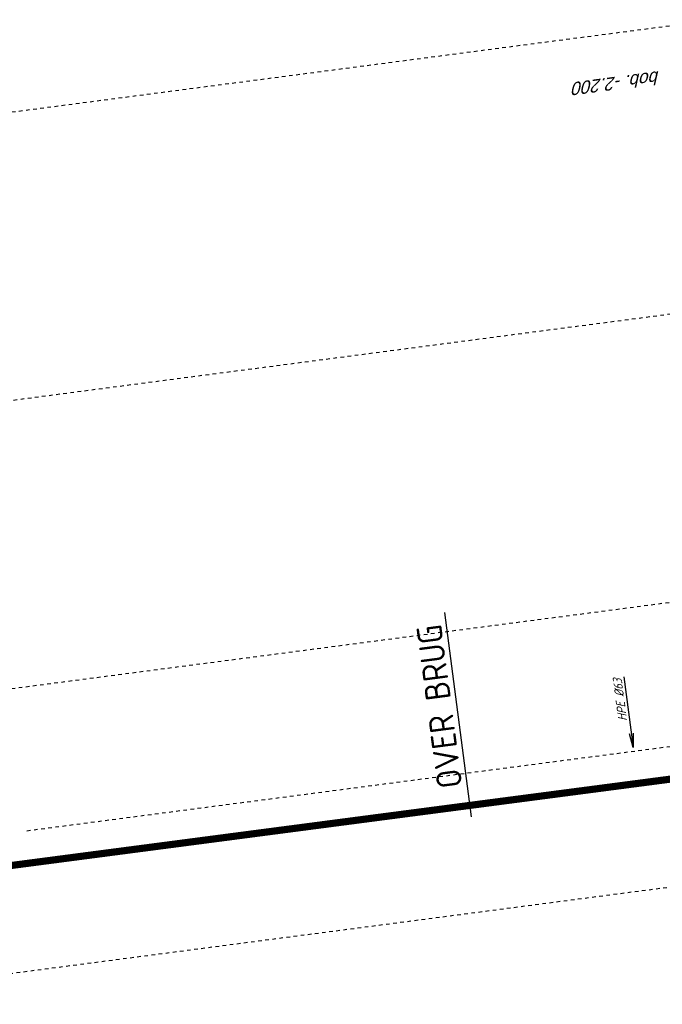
# Model space of a CAD drawing. Header units: metres. Extents: x 118052 to 118564, y 454784 to 455719.
# Tile 96 of 160: x 118492 to 118510, y 455209 to 455236. Entities that reach past the tile are written whole.
import ezdxf

# ---------------------------------------------------------------- set-up
doc = ezdxf.new("R2010")
doc.units = ezdxf.units.M
doc.header["$LTSCALE"] = 0.5
doc.linetypes.add('DASHED', pattern=[19.05, 12.7, -6.35])
doc.linetypes.add('Tauw_L_Center2', pattern=[6.499, 4, -0.833, 0.833, -0.833])
for name, color, linetype in [('EL_N_A_EB00----REVISIE~-_-----', 1, 'Continuous'), ('KABELLOOP', 6, 'Continuous'), ('Koningsstal VIEUWPORT', 254, 'Continuous'), ('ZU_B_-_AL999---LA_PE-63_sdr00__18_^200~-_-----', 1, 'Continuous'), ('ZU_B_-_EL999---LD_PE-65_sdr00~H_-----', 1, 'Tauw_L_Center2'), ('ZU_N_-_AL999---LW_gvk900_vgr05__18_^200~N_-----', 7, 'Continuous')]:
    doc.layers.add(name, color=color, linetype=linetype)
doc.styles.add('BURO-035', font='Isocp.shx', dxfattribs={"height": 700})
doc.styles.add('tcb_isocp', font='tcb_isocp.shx')
doc.styles.add('WB025', font='ISO.SHX', dxfattribs={"height": 2.5})

# ---------------------------------------------------------------- blocks, each defined once
blk = doc.blocks.new('A$C6DFC50BF')
at = {"layer": 'KABELLOOP', "color": 2, "linetype": 'ByBlock'}
blk.add_line((6822, -42722), (1055, -42722), dxfattribs=at)
at = {"layer": 'KABELLOOP', "linetype": 'DASHED', "const_width": 200}
blk.add_lwpolyline([(1378, -21637), (1378, -55944)], dxfattribs=at)
at = {"layer": 'KABELLOOP', "color": 2, "style": 'BURO-035'}
blk.add_text('OVER BRUG', height=700, dxfattribs=at).set_placement((1927, -42591))
blk = doc.blocks.new('Leidingen')
at = {"layer": 'ZU_B_-_AL999---LA_PE-63_sdr00__18_^200~-_-----'}
blk.add_line((-257846.5, 12382.9), (-259842.1, 12382.7), dxfattribs=at)
blk.add_lwpolyline([(-259442.1, 12332.8), (-259842.1, 12382.7), (-259442.1, 12432.8)], dxfattribs=at)
at = {"layer": 'ZU_B_-_EL999---LD_PE-65_sdr00~H_-----'}
for points in [[(-263844, 37121.7), (-263841.2, 7671.7)], [(-247944, 37123.2), (-247941.2, 7448.2)], [(-239944, 37124), (-239941.2, 7449)], [(-255944, 36422.5), (-255941.2, 7872.5)], [(-259943.3, 29497.1), (-259941.2, 7822.1)]]:
    blk.add_lwpolyline(points, dxfattribs=at)
at = {"layer": 'EL_N_A_EB00----REVISIE~-_-----'}
blk.add_blockref('A$C6DFC50BF', (-262229.9, 59850.1), dxfattribs=at)
at = {"layer": 'ZU_B_-_AL999---LA_PE-63_sdr00__18_^200~-_-----', "style": 'WB025', "oblique": 20.00024}
blk.add_text('HPE %%c63', height=250, rotation=0.00544, dxfattribs=at).set_placement((-259075.2, 12450.7))
at = {"layer": 'ZU_N_-_AL999---LW_gvk900_vgr05__18_^200~N_-----', "style": 'tcb_isocp', "oblique": 20.00024}
blk.add_text('bob. -2.200', height=360, rotation=90, dxfattribs=at).set_placement((-241158.7, 9196.6))

msp = doc.modelspace()

# ---------------------------------------------------------------- block references
at = {"layer": 'Koningsstal VIEUWPORT', "color": 6, "xscale": 0.0009975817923, "yscale": 0.0009975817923, "zscale": 0.0009975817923, "rotation": 97.46987594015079}
msp.add_blockref('Leidingen', (118487.852, 455474.689), dxfattribs=at)

doc.saveas('drawing.dxf')
